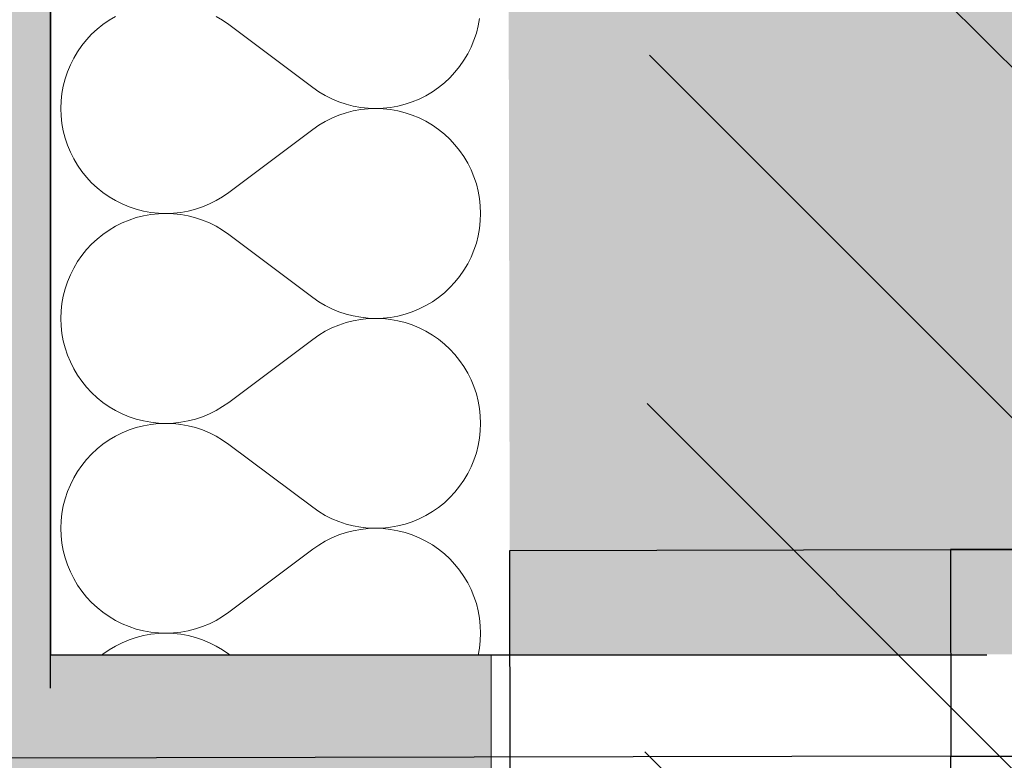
# Model space of a CAD drawing. Header units: millimetres. Extents: x -40276 to 214973, y -147941 to 35228.
# Tile 117 of 256: x -11159 to -10802, y 14811 to 15080. Entities that reach past the tile are written whole.
import ezdxf

# ---------------------------------------------------------------- set-up
doc = ezdxf.new("R2010")
doc.units = ezdxf.units.MM
doc.header["$MEASUREMENT"] = 0
doc.linetypes.add('Wipeout_Contour', pattern=[1000, 0, -1000])
doc.linetypes.add('Čerchovaná', pattern=[450, 200, -117.5, 15, -117.5])
for name, color, linetype in [('1._POHLED ZÁPADNÍ_2_0_plochy', 7, 'Continuous'), ('1._POHLED ZÁPADNÍ_2_akustické prvky', 7, 'Continuous'), ('1._POHLED ZÁPADNÍ_2_Konstrukce - nosné', 7, 'Continuous'), ('1._POHLED ZÁPADNÍ_2_Nové_Konstrukce - nosné', 7, 'Continuous'), ('1._POHLED ZÁPADNÍ_2_Nové_Výplně – Řezové', 7, 'Continuous')]:
    doc.layers.add(name, color=color, linetype=linetype)

# ---------------------------------------------------------------- blocks, each defined once
blk = doc.blocks.new('*X32', base_point=(-42174.69, -26223.67))
at = {"layer": '1._POHLED ZÁPADNÍ_2_Nové_Výplně – Řezové', "color": 21, "linetype": 'Continuous', "lineweight": 20, "true_color": 0xffaaaa}
for p, q in [((-11126.76, 15079.68), (-11128.99, 15078.12)), ((-11124.42, 15081.06), (-11126.76, 15079.68)), ((-11085.55, 15079.65), (-11087.89, 15081.04)), ((-11083.32, 15078.1), (-11085.55, 15079.65)), ((-10992.76, 15077.61), (-10992.28, 15080.29)), ((-11131.11, 15076.42), (-11133.1, 15074.57)), ((-11128.99, 15078.12), (-11131.11, 15076.42)), ((-11083.32, 15078.1), (-11052.84, 15055.24)), ((-10993.43, 15074.98), (-10992.76, 15077.61)), ((-11134.96, 15072.57), (-11136.67, 15070.46)), ((-11133.1, 15074.57), (-11134.96, 15072.57)), ((-10995.34, 15069.88), (-10994.29, 15072.4)), ((-10994.29, 15072.4), (-10993.43, 15074.98)), ((-11138.22, 15068.22), (-11139.61, 15065.88)), ((-11136.67, 15070.46), (-11138.22, 15068.22)), ((-10996.55, 15067.45), (-10995.34, 15069.88)), ((-11139.61, 15065.88), (-11140.83, 15063.45)), ((-10999.49, 15062.88), (-10997.94, 15065.11)), ((-10997.94, 15065.11), (-10996.55, 15067.45)), ((-11140.83, 15063.45), (-11141.87, 15060.94)), ((-11001.2, 15060.76), (-10999.49, 15062.88)), ((-11142.73, 15058.36), (-11143.4, 15055.72)), ((-11141.87, 15060.94), (-11142.73, 15058.36)), ((-11005.05, 15056.92), (-11003.06, 15058.77)), ((-11003.06, 15058.77), (-11001.2, 15060.76)), ((-11143.4, 15055.72), (-11143.88, 15053.04)), ((-11052.84, 15055.24), (-11050.61, 15053.68)), ((-11009.4, 15053.66), (-11007.17, 15055.21)), ((-11007.17, 15055.21), (-11005.05, 15056.92)), ((-11144.17, 15050.34), (-11144.27, 15047.62)), ((-11143.88, 15053.04), (-11144.17, 15050.34)), ((-11050.61, 15053.68), (-11048.27, 15052.29)), ((-11048.27, 15052.29), (-11045.84, 15051.07)), ((-11045.84, 15051.07), (-11043.33, 15050.03)), ((-11016.69, 15050.01), (-11014.18, 15051.05)), ((-11014.18, 15051.05), (-11011.74, 15052.27)), ((-11011.74, 15052.27), (-11009.4, 15053.66)), ((-11144.27, 15047.62), (-11144.17, 15044.9)), ((-11043.33, 15050.03), (-11040.75, 15049.17)), ((-11040.75, 15049.17), (-11038.11, 15048.5)), ((-11038.11, 15046.74), (-11040.75, 15046.07)), ((-11038.11, 15048.5), (-11035.43, 15048.01)), ((-11035.43, 15047.23), (-11038.11, 15046.74)), ((-11035.43, 15048.01), (-11032.73, 15047.72)), ((-11032.73, 15047.52), (-11035.43, 15047.23)), ((-11032.73, 15047.72), (-11030.01, 15047.62)), ((-11030.01, 15047.62), (-11032.73, 15047.52)), ((-11030.01, 15047.62), (-11027.29, 15047.71)), ((-11027.29, 15047.52), (-11030.01, 15047.62)), ((-11027.29, 15047.71), (-11024.59, 15048)), ((-11024.59, 15047.23), (-11027.29, 15047.52)), ((-11024.59, 15048), (-11021.91, 15048.49)), ((-11021.91, 15046.75), (-11024.59, 15047.23)), ((-11021.91, 15048.49), (-11019.27, 15049.16)), ((-11019.27, 15046.08), (-11021.91, 15046.75)), ((-11019.27, 15049.16), (-11016.69, 15050.01)), ((-11144.17, 15044.9), (-11143.88, 15042.2)), ((-11045.84, 15044.16), (-11048.27, 15042.94)), ((-11043.33, 15045.21), (-11045.84, 15044.16)), ((-11040.75, 15046.07), (-11043.33, 15045.21)), ((-11016.69, 15045.22), (-11019.27, 15046.08)), ((-11014.18, 15044.18), (-11016.69, 15045.22)), ((-11011.74, 15042.97), (-11014.18, 15044.18)), ((-11143.88, 15042.2), (-11143.4, 15039.52)), ((-11083.32, 15017.14), (-11052.84, 15040)), ((-11050.61, 15041.55), (-11052.84, 15040)), ((-11048.27, 15042.94), (-11050.61, 15041.55)), ((-11009.4, 15041.58), (-11011.74, 15042.97)), ((-11007.17, 15040.03), (-11009.4, 15041.58)), ((-11005.05, 15038.32), (-11007.17, 15040.03)), ((-11143.4, 15039.52), (-11142.73, 15036.88)), ((-11142.73, 15036.88), (-11141.87, 15034.3)), ((-11003.06, 15036.47), (-11005.05, 15038.32)), ((-11001.2, 15034.48), (-11003.06, 15036.47)), ((-11141.87, 15034.3), (-11140.83, 15031.79)), ((-10999.49, 15032.36), (-11001.2, 15034.48)), ((-11140.83, 15031.79), (-11139.61, 15029.36)), ((-11139.61, 15029.36), (-11138.22, 15027.02)), ((-10997.94, 15030.13), (-10999.49, 15032.36)), ((-10996.55, 15027.79), (-10997.94, 15030.13)), ((-11138.22, 15027.02), (-11136.67, 15024.78)), ((-10995.34, 15025.36), (-10996.55, 15027.79)), ((-10994.29, 15022.84), (-10995.34, 15025.36)), ((-11136.67, 15024.78), (-11134.96, 15022.66)), ((-11134.96, 15022.66), (-11133.1, 15020.67)), ((-10993.43, 15020.26), (-10994.29, 15022.84)), ((-11133.1, 15020.67), (-11131.11, 15018.82)), ((-11131.11, 15018.82), (-11128.99, 15017.11)), ((-10992.76, 15017.62), (-10993.43, 15020.26)), ((-11128.99, 15017.11), (-11126.76, 15015.56)), ((-11126.76, 15015.56), (-11124.42, 15014.18)), ((-11087.89, 15014.2), (-11085.55, 15015.59)), ((-11085.55, 15015.59), (-11083.32, 15017.14)), ((-10992.28, 15014.95), (-10992.76, 15017.62)), ((-10991.99, 15012.24), (-10992.28, 15014.95)), ((-11124.42, 15014.18), (-11121.98, 15012.96)), ((-11121.98, 15012.96), (-11119.47, 15011.92)), ((-11119.47, 15011.92), (-11116.89, 15011.06)), ((-11116.89, 15011.06), (-11114.25, 15010.39)), ((-11098.05, 15010.4), (-11095.42, 15011.08)), ((-11095.42, 15011.08), (-11092.83, 15011.94)), ((-11092.83, 15011.94), (-11090.32, 15012.98)), ((-11090.32, 15012.98), (-11087.89, 15014.2)), ((-10991.89, 15009.52), (-10991.99, 15012.24)), ((-11116.89, 15007.99), (-11119.47, 15007.13)), ((-11114.25, 15008.66), (-11116.89, 15007.99)), ((-11114.25, 15010.39), (-11111.58, 15009.91)), ((-11111.58, 15009.14), (-11114.25, 15008.66)), ((-11111.58, 15009.91), (-11108.87, 15009.62)), ((-11108.87, 15009.43), (-11111.58, 15009.14)), ((-11108.87, 15009.62), (-11106.15, 15009.52)), ((-11106.15, 15009.52), (-11108.87, 15009.43)), ((-11106.15, 15009.52), (-11103.43, 15009.62)), ((-11103.43, 15009.42), (-11106.15, 15009.52)), ((-11103.43, 15009.62), (-11100.73, 15009.92)), ((-11100.73, 15009.13), (-11103.43, 15009.42)), ((-11100.73, 15009.92), (-11098.05, 15010.4)), ((-11098.05, 15008.65), (-11100.73, 15009.13)), ((-11095.42, 15007.97), (-11098.05, 15008.65)), ((-11092.83, 15007.11), (-11095.42, 15007.97)), ((-10991.99, 15006.81), (-10991.89, 15009.52)), ((-11124.42, 15004.87), (-11126.76, 15003.48)), ((-11121.98, 15006.09), (-11124.42, 15004.87)), ((-11119.47, 15007.13), (-11121.98, 15006.09)), ((-11090.32, 15006.07), (-11092.83, 15007.11)), ((-11087.89, 15004.85), (-11090.32, 15006.07)), ((-11085.55, 15003.46), (-11087.89, 15004.85)), ((-10992.76, 15001.42), (-10992.28, 15004.1)), ((-10992.28, 15004.1), (-10991.99, 15006.81)), ((-11128.99, 15001.93), (-11131.11, 15000.23)), ((-11126.76, 15003.48), (-11128.99, 15001.93)), ((-11083.32, 15001.9), (-11085.55, 15003.46)), ((-11083.32, 15001.9), (-11052.84, 14979.05)), ((-10993.43, 14998.79), (-10992.76, 15001.42)), ((-11133.1, 14998.37), (-11134.96, 14996.38)), ((-11131.11, 15000.23), (-11133.1, 14998.37)), ((-10994.29, 14996.21), (-10993.43, 14998.79)), ((-11136.67, 14994.27), (-11138.22, 14992.03)), ((-11134.96, 14996.38), (-11136.67, 14994.27)), ((-10996.55, 14991.26), (-10995.34, 14993.69)), ((-10995.34, 14993.69), (-10994.29, 14996.21)), ((-11139.61, 14989.69), (-11140.83, 14987.26)), ((-11138.22, 14992.03), (-11139.61, 14989.69)), ((-10997.94, 14988.92), (-10996.55, 14991.26)), ((-11140.83, 14987.26), (-11141.87, 14984.75)), ((-11001.2, 14984.57), (-10999.49, 14986.69)), ((-10999.49, 14986.69), (-10997.94, 14988.92)), ((-11141.87, 14984.75), (-11142.73, 14982.17)), ((-11005.05, 14980.72), (-11003.06, 14982.58)), ((-11003.06, 14982.58), (-11001.2, 14984.57)), ((-11143.4, 14979.53), (-11143.88, 14976.85)), ((-11142.73, 14982.17), (-11143.4, 14979.53)), ((-11052.84, 14979.05), (-11050.61, 14977.49)), ((-11009.4, 14977.47), (-11007.17, 14979.02)), ((-11007.17, 14979.02), (-11005.05, 14980.72)), ((-11143.88, 14976.85), (-11144.17, 14974.15)), ((-11050.61, 14977.49), (-11048.27, 14976.1)), ((-11048.27, 14976.1), (-11045.84, 14974.88)), ((-11014.18, 14974.86), (-11011.74, 14976.08)), ((-11011.74, 14976.08), (-11009.4, 14977.47)), ((-11144.17, 14974.15), (-11144.27, 14971.43)), ((-11045.84, 14974.88), (-11043.33, 14973.84)), ((-11043.33, 14973.84), (-11040.75, 14972.98)), ((-11040.75, 14972.98), (-11038.11, 14972.31)), ((-11038.11, 14972.31), (-11035.43, 14971.82)), ((-11035.43, 14971.82), (-11032.73, 14971.53)), ((-11027.29, 14971.52), (-11024.59, 14971.81)), ((-11024.59, 14971.81), (-11021.91, 14972.29)), ((-11021.91, 14972.29), (-11019.27, 14972.97)), ((-11019.27, 14972.97), (-11016.69, 14973.82)), ((-11016.69, 14973.82), (-11014.18, 14974.86)), ((-11144.27, 14971.43), (-11144.17, 14968.71)), ((-11144.17, 14968.71), (-11143.88, 14966)), ((-11043.33, 14969.02), (-11045.84, 14967.97)), ((-11040.75, 14969.88), (-11043.33, 14969.02)), ((-11038.11, 14970.55), (-11040.75, 14969.88)), ((-11035.43, 14971.04), (-11038.11, 14970.55)), ((-11032.73, 14971.33), (-11035.43, 14971.04)), ((-11032.73, 14971.53), (-11030.01, 14971.43)), ((-11030.01, 14971.43), (-11032.73, 14971.33)), ((-11030.01, 14971.43), (-11027.29, 14971.52)), ((-11027.29, 14971.33), (-11030.01, 14971.43)), ((-11024.59, 14971.04), (-11027.29, 14971.33)), ((-11021.91, 14970.56), (-11024.59, 14971.04)), ((-11019.27, 14969.89), (-11021.91, 14970.56)), ((-11016.69, 14969.03), (-11019.27, 14969.89)), ((-11014.18, 14967.99), (-11016.69, 14969.03)), ((-11143.88, 14966), (-11143.4, 14963.33)), ((-11050.61, 14965.36), (-11052.84, 14963.81)), ((-11048.27, 14966.75), (-11050.61, 14965.36)), ((-11045.84, 14967.97), (-11048.27, 14966.75)), ((-11011.74, 14966.78), (-11014.18, 14967.99)), ((-11009.4, 14965.39), (-11011.74, 14966.78)), ((-11007.17, 14963.84), (-11009.4, 14965.39)), ((-11143.4, 14963.33), (-11142.73, 14960.69)), ((-11083.32, 14940.95), (-11052.84, 14963.81)), ((-11005.05, 14962.13), (-11007.17, 14963.84)), ((-11003.06, 14960.28), (-11005.05, 14962.13)), ((-11142.73, 14960.69), (-11141.87, 14958.11)), ((-11141.87, 14958.11), (-11140.83, 14955.6)), ((-11001.2, 14958.29), (-11003.06, 14960.28)), ((-10999.49, 14956.17), (-11001.2, 14958.29)), ((-11140.83, 14955.6), (-11139.61, 14953.16)), ((-10997.94, 14953.94), (-10999.49, 14956.17)), ((-10996.55, 14951.6), (-10997.94, 14953.94)), ((-11139.61, 14953.16), (-11138.22, 14950.83)), ((-11138.22, 14950.83), (-11136.67, 14948.59)), ((-10995.34, 14949.16), (-10996.55, 14951.6)), ((-11136.67, 14948.59), (-11134.96, 14946.47)), ((-10994.29, 14946.65), (-10995.34, 14949.16)), ((-10993.43, 14944.07), (-10994.29, 14946.65)), ((-11134.96, 14946.47), (-11133.1, 14944.48)), ((-11133.1, 14944.48), (-11131.11, 14942.63)), ((-10992.76, 14941.43), (-10993.43, 14944.07)), ((-11131.11, 14942.63), (-11128.99, 14940.92)), ((-11128.99, 14940.92), (-11126.76, 14939.37)), ((-11085.55, 14939.4), (-11083.32, 14940.95)), ((-10992.28, 14938.76), (-10992.76, 14941.43)), ((-11126.76, 14939.37), (-11124.42, 14937.99)), ((-11124.42, 14937.99), (-11121.98, 14936.77)), ((-11121.98, 14936.77), (-11119.47, 14935.73)), ((-11092.83, 14935.75), (-11090.32, 14936.79)), ((-11090.32, 14936.79), (-11087.89, 14938.01)), ((-11087.89, 14938.01), (-11085.55, 14939.4)), ((-10991.99, 14936.05), (-10992.28, 14938.76)), ((-10991.89, 14933.33), (-10991.99, 14936.05)), ((-11119.47, 14935.73), (-11116.89, 14934.87)), ((-11116.89, 14934.87), (-11114.25, 14934.2)), ((-11114.25, 14932.47), (-11116.89, 14931.8)), ((-11114.25, 14934.2), (-11111.58, 14933.72)), ((-11111.58, 14932.95), (-11114.25, 14932.47)), ((-11111.58, 14933.72), (-11108.87, 14933.43)), ((-11108.87, 14933.24), (-11111.58, 14932.95)), ((-11108.87, 14933.43), (-11106.15, 14933.33)), ((-11106.15, 14933.33), (-11108.87, 14933.24)), ((-11106.15, 14933.33), (-11103.43, 14933.43)), ((-11103.43, 14933.23), (-11106.15, 14933.33)), ((-11103.43, 14933.43), (-11100.73, 14933.72)), ((-11100.73, 14932.94), (-11103.43, 14933.23)), ((-11100.73, 14933.72), (-11098.05, 14934.21)), ((-11098.05, 14932.46), (-11100.73, 14932.94)), ((-11098.05, 14934.21), (-11095.42, 14934.88)), ((-11095.42, 14931.78), (-11098.05, 14932.46)), ((-11095.42, 14934.88), (-11092.83, 14935.75)), ((-10991.99, 14930.61), (-10991.89, 14933.33)), ((-11121.98, 14929.9), (-11124.42, 14928.68)), ((-11119.47, 14930.94), (-11121.98, 14929.9)), ((-11116.89, 14931.8), (-11119.47, 14930.94)), ((-11092.83, 14930.92), (-11095.42, 14931.78)), ((-11090.32, 14929.88), (-11092.83, 14930.92)), ((-11087.89, 14928.66), (-11090.32, 14929.88)), ((-10992.28, 14927.91), (-10991.99, 14930.61)), ((-11128.99, 14925.74), (-11131.11, 14924.04)), ((-11126.76, 14927.29), (-11128.99, 14925.74)), ((-11124.42, 14928.68), (-11126.76, 14927.29)), ((-11085.55, 14927.27), (-11087.89, 14928.66)), ((-11083.32, 14925.71), (-11085.55, 14927.27)), ((-11083.32, 14925.71), (-11052.84, 14902.86)), ((-10993.43, 14922.6), (-10992.76, 14925.23)), ((-10992.76, 14925.23), (-10992.28, 14927.91)), ((-11133.1, 14922.18), (-11134.96, 14920.19)), ((-11131.11, 14924.04), (-11133.1, 14922.18)), ((-10994.29, 14920.02), (-10993.43, 14922.6)), ((-11136.67, 14918.08), (-11138.22, 14915.84)), ((-11134.96, 14920.19), (-11136.67, 14918.08)), ((-10995.34, 14917.5), (-10994.29, 14920.02)), ((-11138.22, 14915.84), (-11139.61, 14913.5)), ((-10997.94, 14912.73), (-10996.55, 14915.07)), ((-10996.55, 14915.07), (-10995.34, 14917.5)), ((-11140.83, 14911.07), (-11141.87, 14908.56)), ((-11139.61, 14913.5), (-11140.83, 14911.07)), ((-10999.49, 14910.5), (-10997.94, 14912.73)), ((-11141.87, 14908.56), (-11142.73, 14905.98)), ((-11003.06, 14906.39), (-11001.2, 14908.38)), ((-11001.2, 14908.38), (-10999.49, 14910.5)), ((-11142.73, 14905.98), (-11143.4, 14903.34)), ((-11007.17, 14902.83), (-11005.05, 14904.53)), ((-11005.05, 14904.53), (-11003.06, 14906.39)), ((-11143.88, 14900.66), (-11144.17, 14897.96)), ((-11143.4, 14903.34), (-11143.88, 14900.66)), ((-11052.84, 14902.86), (-11050.61, 14901.3)), ((-11050.61, 14901.3), (-11048.27, 14899.91)), ((-11011.74, 14899.89), (-11009.4, 14901.28)), ((-11009.4, 14901.28), (-11007.17, 14902.83)), ((-11144.17, 14897.96), (-11144.27, 14895.24)), ((-11048.27, 14899.91), (-11045.84, 14898.69)), ((-11045.84, 14898.69), (-11043.33, 14897.65)), ((-11043.33, 14897.65), (-11040.75, 14896.79)), ((-11040.75, 14896.79), (-11038.11, 14896.11)), ((-11021.91, 14896.1), (-11019.27, 14896.78)), ((-11019.27, 14896.78), (-11016.69, 14897.63)), ((-11016.69, 14897.63), (-11014.18, 14898.67)), ((-11014.18, 14898.67), (-11011.74, 14899.89)), ((-11144.27, 14895.24), (-11144.17, 14892.52)), ((-11040.75, 14893.69), (-11043.33, 14892.83)), ((-11038.11, 14894.36), (-11040.75, 14893.69)), ((-11038.11, 14896.11), (-11035.43, 14895.63)), ((-11035.43, 14894.85), (-11038.11, 14894.36)), ((-11035.43, 14895.63), (-11032.73, 14895.34)), ((-11032.73, 14895.14), (-11035.43, 14894.85)), ((-11032.73, 14895.34), (-11030.01, 14895.24)), ((-11030.01, 14895.24), (-11032.73, 14895.14)), ((-11030.01, 14895.24), (-11027.29, 14895.33)), ((-11027.29, 14895.14), (-11030.01, 14895.24)), ((-11027.29, 14895.33), (-11024.59, 14895.62)), ((-11024.59, 14894.85), (-11027.29, 14895.14)), ((-11024.59, 14895.62), (-11021.91, 14896.1)), ((-11021.91, 14894.37), (-11024.59, 14894.85)), ((-11019.27, 14893.7), (-11021.91, 14894.37)), ((-11016.69, 14892.84), (-11019.27, 14893.7)), ((-11144.17, 14892.52), (-11143.88, 14889.81)), ((-11143.88, 14889.81), (-11143.4, 14887.14)), ((-11048.27, 14890.56), (-11050.61, 14889.17)), ((-11045.84, 14891.78), (-11048.27, 14890.56)), ((-11043.33, 14892.83), (-11045.84, 14891.78)), ((-11014.18, 14891.8), (-11016.69, 14892.84)), ((-11011.74, 14890.59), (-11014.18, 14891.8)), ((-11009.4, 14889.2), (-11011.74, 14890.59)), ((-11143.4, 14887.14), (-11142.73, 14884.5)), ((-11083.32, 14864.76), (-11052.84, 14887.62)), ((-11050.61, 14889.17), (-11052.84, 14887.62)), ((-11007.17, 14887.65), (-11009.4, 14889.2)), ((-11005.05, 14885.94), (-11007.17, 14887.65)), ((-11003.06, 14884.09), (-11005.05, 14885.94)), ((-11142.73, 14884.5), (-11141.87, 14881.92)), ((-11001.2, 14882.1), (-11003.06, 14884.09)), ((-11141.87, 14881.92), (-11140.83, 14879.41)), ((-11140.83, 14879.41), (-11139.61, 14876.97)), ((-10999.49, 14879.98), (-11001.2, 14882.1)), ((-10997.94, 14877.75), (-10999.49, 14879.98)), ((-11139.61, 14876.97), (-11138.22, 14874.63)), ((-10996.55, 14875.41), (-10997.94, 14877.75)), ((-10995.34, 14872.97), (-10996.55, 14875.41)), ((-11138.22, 14874.63), (-11136.67, 14872.4)), ((-11136.67, 14872.4), (-11134.96, 14870.28)), ((-10994.29, 14870.46), (-10995.34, 14872.97)), ((-11134.96, 14870.28), (-11133.1, 14868.29)), ((-11133.1, 14868.29), (-11131.11, 14866.44)), ((-10993.43, 14867.88), (-10994.29, 14870.46)), ((-11131.11, 14866.44), (-11128.99, 14864.73)), ((-11128.99, 14864.73), (-11126.76, 14863.18)), ((-11085.55, 14863.21), (-11083.32, 14864.76)), ((-10992.76, 14865.24), (-10993.43, 14867.88)), ((-10992.28, 14862.57), (-10992.76, 14865.24)), ((-11126.76, 14863.18), (-11124.42, 14861.79)), ((-11124.42, 14861.79), (-11121.98, 14860.58)), ((-11090.32, 14860.6), (-11087.89, 14861.82)), ((-11087.89, 14861.82), (-11085.55, 14863.21)), ((-10991.99, 14859.86), (-10992.28, 14862.57)), ((-11121.98, 14860.58), (-11119.47, 14859.54)), ((-11119.47, 14859.54), (-11116.89, 14858.68)), ((-11116.89, 14858.68), (-11114.25, 14858.01)), ((-11114.25, 14858.01), (-11111.58, 14857.53)), ((-11111.58, 14857.53), (-11108.87, 14857.24)), ((-11103.43, 14857.24), (-11100.73, 14857.53)), ((-11100.73, 14857.53), (-11098.05, 14858.02)), ((-11098.05, 14858.02), (-11095.42, 14858.69)), ((-11095.42, 14858.69), (-11092.83, 14859.56)), ((-11092.83, 14859.56), (-11090.32, 14860.6)), ((-10991.89, 14857.14), (-10991.99, 14859.86)), ((-11121.98, 14853.71), (-11124.42, 14852.49)), ((-11119.47, 14854.75), (-11121.98, 14853.71)), ((-11116.89, 14855.61), (-11119.47, 14854.75)), ((-11114.25, 14856.28), (-11116.89, 14855.61)), ((-11111.58, 14856.76), (-11114.25, 14856.28)), ((-11108.87, 14857.05), (-11111.58, 14856.76)), ((-11108.87, 14857.24), (-11106.15, 14857.14)), ((-11106.15, 14857.14), (-11108.87, 14857.05)), ((-11106.15, 14857.14), (-11103.43, 14857.24)), ((-11103.43, 14857.04), (-11106.15, 14857.14)), ((-11100.73, 14856.75), (-11103.43, 14857.04)), ((-11098.05, 14856.27), (-11100.73, 14856.75)), ((-11095.42, 14855.59), (-11098.05, 14856.27)), ((-11092.83, 14854.73), (-11095.42, 14855.59)), ((-11090.32, 14853.69), (-11092.83, 14854.73)), ((-11087.89, 14852.47), (-11090.32, 14853.69)), ((-10992.28, 14851.72), (-10991.99, 14854.42)), ((-10991.99, 14854.42), (-10991.89, 14857.14)), ((-11126.76, 14851.1), (-11128.99, 14849.55)), ((-11124.42, 14852.49), (-11126.76, 14851.1)), ((-11085.55, 14851.08), (-11087.89, 14852.47)), ((-11083.32, 14849.52), (-11085.55, 14851.08)), ((-10992.73, 14849.19), (-10992.28, 14851.72)), ((-11128.99, 14849.55), (-11129.44, 14849.19)), ((-11083.32, 14849.52), (-11082.88, 14849.19))]:
    blk.add_line(p, q, dxfattribs=at)

msp = doc.modelspace()

# ---------------------------------------------------------------- hatches: boundary and pattern name
at = {"layer": '1._POHLED ZÁPADNÍ_2_0_plochy', "linetype": 'Continuous', "lineweight": 20, "true_color": 0xffaaaa}
h = msp.add_hatch(dxfattribs=at)
h.set_pattern_fill('Izolační_tvárnice_0002', color=21, style=0, pattern_type=2)
h.set_pattern_definition([(315, (-10360.18, 9405.31), (63.6396, 63.6396), [])])
h.paths.add_polyline_path([(-10906.33, 18690.21), (-10970.68, 9084.15), (-20311.44, 10009.93), (-20479.41, 269.75), (-242.33, 419.76), (-238.38, 17796.01)])
at = {"layer": '1._POHLED ZÁPADNÍ_2_0_plochy', "linetype": 'Continuous', "lineweight": 0, "true_color": 0x3c3525}
msp.add_hatch(color=39, dxfattribs=at).paths.add_polyline_path([(-25869.24, 653.02), (-25868.09, 309.88), (-22137.4, 321.89), (-22138.46, 646.93), (-20885.98, 651), (-20713.53, 10463.4), (-18181.94, 10198.51), (-18222.48, 9798.31), (-17178.56, 9692.55), (-17162.72, 9848.86), (-12837.13, 9407.86), (-12817.99, 11448.13), (-11148.08, 11448.18), (-11147.86, 12036.27), (-10988.08, 12036.27), (-10988.08, 13086.27), (-11147.46, 13086.27), (-11147.13, 13937.19), (-10988.08, 13937.19), (-10988.08, 14849.19), (-11146.79, 14849.19), (-11146.58, 15386.81), (-10988.08, 15386.81), (-10988.08, 16436.81), (-11146.18, 16436.81), (-11145.89, 17210.22), (-20953.17, 17986.91), (-23795.81, 18203.26)])
at = {"layer": '1._POHLED ZÁPADNÍ_2_Nové_Výplně – Řezové', "linetype": 'Continuous', "lineweight": 0, "true_color": 0xf2b2b2}
msp.add_hatch(color=9, dxfattribs=at).paths.add_polyline_path([(-10982.24, 15386.81), (-10981.25, 14849.19), (-10531.25, 14850.02), (-10532.24, 15387.64)])

# ---------------------------------------------------------------- linework, layer by layer
at = {"layer": '1._POHLED ZÁPADNÍ_2_0_plochy', "color": 7, "linetype": 'Continuous', "lineweight": 13, "flags": 128}
msp.add_lwpolyline([(-18222.48, 9798.31), (-17178.56, 9692.55), (-17162.72, 9848.86), (-12837.13, 9407.86), (-12817.99, 11448.13), (-11148.08, 11448.18), (-11147.86, 12036.27), (-10988.08, 12036.27), (-10988.08, 13086.27), (-11147.46, 13086.27), (-11147.13, 13937.19), (-10988.08, 13937.19), (-10988.08, 14849.19), (-11146.79, 14849.19), (-11146.58, 15386.81), (-10988.08, 15386.81), (-10988.08, 16436.81), (-11146.18, 16436.81), (-11145.89, 17210.22), (-20953.17, 17986.91)], dxfattribs=at)
at = {"layer": '1._POHLED ZÁPADNÍ_2_akustické prvky', "color": 1, "linetype": 'Čerchovaná', "lineweight": 25}
msp.add_line((-11148.08, 13937.19), (-11148.08, 14849.19), dxfattribs=at)
at = {"layer": '1._POHLED ZÁPADNÍ_2_Konstrukce - nosné', "color": 7, "linetype": 'Continuous', "lineweight": 25}
for p, q in [((-10981.32, 14887.19), (-10821.32, 14887.49)), ((-10821.32, 14887.49), (-10706.32, 14887.7))]:
    msp.add_line(p, q, dxfattribs=at)
at = {"layer": '1._POHLED ZÁPADNÍ_2_Nové_Konstrukce - nosné', "color": 1, "linetype": 'Continuous', "lineweight": 25}
for p, q in [((-10981.32, 14887.19), (-10821.32, 14887.49)), ((-10979.58, 13937.19), (-10981.32, 14887.19)), ((-10706.32, 14887.7), (-10821.32, 14887.49)), ((-10821.32, 14887.49), (-10706.32, 14887.7)), ((-10821.32, 14887.49), (-10706.32, 14887.7)), ((-10821.32, 14887.49), (-10821.18, 14812.49)), ((-10821.18, 14812.49), (-11621.18, 14811.02)), ((-10821.18, 14812.49), (-10706.18, 14812.7)), ((-10819.72, 14012.49), (-10821.18, 14812.49))]:
    msp.add_line(p, q, dxfattribs=at)

# ---------------------------------------------------------------- next in the draw order: wipeouts: each hides what was drawn before it
at = {"color": 254, "linetype": 'Wipeout_Contour', "lineweight": 0, "ltscale": 74949.147715}
msp.add_wipeout([(-11148.08, 14849.19), (-10988.08, 14849.19), (-10988.08, 15386.81), (-11148.08, 15386.81)], dxfattribs=at).dxf.layer = '1._POHLED ZÁPADNÍ_2_Nové_Výplně – Řezové'

# ---------------------------------------------------------------- next in the draw order: linework, layer by layer
at = {"layer": '1._POHLED ZÁPADNÍ_2_akustické prvky', "color": 1, "linetype": 'Continuous', "lineweight": 35}
msp.add_line((-11148.08, 15386.81), (-11148.08, 14849.19), dxfattribs=at)
at = {"layer": '1._POHLED ZÁPADNÍ_2_Nové_Konstrukce - nosné', "color": 1, "linetype": 'Continuous', "lineweight": 25}
for q in [(-11148.08, 14849.19), (-11148.08, 14849.19), (-10988.08, 14849.19), (-10988.08, 14849.19)]:
    msp.add_line((-10808.08, 14849.19), q, dxfattribs=at)

# ---------------------------------------------------------------- next in the draw order: block references
at = {"layer": '1._POHLED ZÁPADNÍ_2_0_plochy', "color": 9, "linetype": 'Continuous', "lineweight": 13}
msp.add_blockref('*X32', (-42174.69, -26223.67), dxfattribs=at)

doc.saveas('drawing.dxf')
